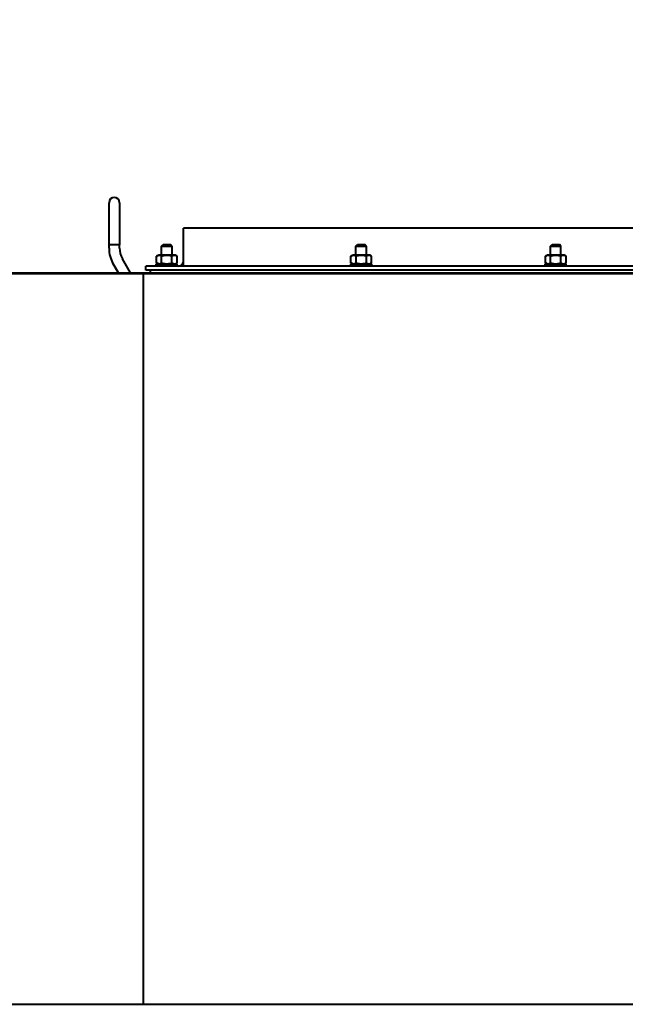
# Model space of a CAD drawing. Header units: millimetres. Extents: x -4428 to 3866, y -3426 to 3855.
# Tile 141 of 191: x 1972 to 2548, y -725 to 211. Entities that reach past the tile are written whole.
import ezdxf

# ---------------------------------------------------------------- set-up
doc = ezdxf.new("R2010")
doc.units = ezdxf.units.MM
doc.linetypes.add('K5LT_BASIC', pattern=[0])
doc.layers.add('Системный слой', color=7, linetype='Continuous')

# ---------------------------------------------------------------- blocks, each defined once
blk = doc.blocks.new('U16')
at = {"layer": 'Системный слой', "color": 150, "linetype": 'K5LT_BASIC', "lineweight": 40, "true_color": 0x0080ff}
for p, q in [((2056.93, -2.67), (2056.93, 37.33)), ((2066.93, 37.33), (2066.93, -2.67)), ((2127.93, 11.35), (2127.93, 13.05)), ((2835.93, 13.05), (2127.93, 13.05)), ((2127.93, -17.95), (2127.93, 11.35)), ((2056.93, -2.67), (2056.93, -2.65)), ((2056.93, -5.95), (2056.93, -2.65)), ((2066.93, -2.67), (2056.93, -2.67)), ((2066.93, -2.65), (2066.93, -2.65)), ((2066.93, -5.95), (2066.93, -2.65)), ((2066.93, -2.67), (2066.93, -2.65)), ((2106.93, -3.85), (2108.43, -2.35)), ((2106.93, -12.55), (2106.93, -3.85)), ((2106.93, -3.85), (2111.93, -3.85)), ((2108.43, -2.35), (2111.93, -2.35)), ((2111.93, -2.35), (2115.43, -2.35)), ((2111.93, -3.85), (2116.93, -3.85)), ((2116.93, -3.85), (2115.43, -2.35)), ((2116.93, -12.55), (2116.93, -3.85)), ((2291.93, -3.85), (2293.43, -2.35)), ((2291.93, -3.85), (2296.93, -3.85)), ((2291.93, -12.55), (2291.93, -3.85)), ((2293.43, -2.35), (2296.93, -2.35)), ((2296.93, -2.35), (2300.43, -2.35)), ((2296.93, -3.85), (2301.93, -3.85)), ((2301.93, -3.85), (2300.43, -2.35)), ((2301.93, -12.55), (2301.93, -3.85)), ((2476.93, -3.85), (2478.43, -2.35)), ((2476.93, -3.85), (2481.93, -3.85)), ((2476.93, -12.55), (2476.93, -3.85)), ((2478.43, -2.35), (2481.93, -2.35)), ((2481.93, -2.35), (2485.43, -2.35)), ((2481.93, -3.85), (2486.93, -3.85)), ((2486.93, -3.85), (2485.43, -2.35)), ((2486.93, -12.55), (2486.93, -3.85)), ((2077.4, -29.45), (2069.61, -15.95)), ((2102.12, -13.56), (2103.86, -12.55)), ((2102.12, -13.56), (2103.86, -12.55)), ((2102.12, -19.95), (2102.12, -13.56)), ((2120.01, -12.55), (2103.86, -12.55)), ((2107.02, -19.95), (2107.02, -13.56)), ((2116.84, -19.95), (2116.84, -13.56)), ((2121.75, -13.56), (2120.01, -12.55)), ((2121.75, -13.56), (2120.01, -12.55)), ((2121.75, -19.95), (2121.75, -13.56)), ((2127.93, -22.95), (2127.93, -17.95)), ((2287.12, -13.56), (2288.86, -12.55)), ((2287.12, -19.95), (2287.12, -13.56)), ((2305.01, -12.55), (2288.86, -12.55)), ((2292.02, -19.95), (2292.02, -13.56)), ((2301.84, -19.95), (2301.84, -13.56)), ((2306.75, -13.56), (2305.01, -12.55)), ((2306.75, -19.95), (2306.75, -13.56)), ((2472.12, -13.56), (2473.86, -12.55)), ((2472.12, -19.95), (2472.12, -13.56)), ((2490.01, -12.55), (2473.86, -12.55)), ((2477.02, -19.95), (2477.02, -13.56)), ((2486.84, -19.95), (2486.84, -13.56)), ((2491.75, -13.56), (2490.01, -12.55)), ((2491.75, -19.95), (2491.75, -13.56)), ((2065.86, -29.45), (2060.95, -20.95)), ((2091.93, -24.65), (2091.93, -22.95)), ((2871.93, -22.95), (2091.93, -22.95)), ((2091.93, -26.95), (2091.93, -24.65)), ((2871.93, -26.95), (2091.93, -26.95)), ((2101.93, -22.95), (2101.93, -20.95)), ((2101.93, -20.95), (2121.93, -20.95)), ((2103.86, -20.95), (2102.12, -19.95)), ((2120.01, -20.95), (2121.75, -19.95)), ((2121.93, -22.95), (2121.93, -20.95)), ((2286.93, -22.95), (2286.93, -20.95)), ((2286.93, -20.95), (2306.93, -20.95)), ((2288.86, -20.95), (2287.12, -19.95)), ((2305.01, -20.95), (2306.75, -19.95)), ((2306.93, -22.95), (2306.93, -20.95)), ((2471.93, -22.95), (2471.93, -20.95)), ((2471.93, -20.95), (2491.93, -20.95)), ((2473.86, -20.95), (2472.12, -19.95)), ((2490.01, -20.95), (2491.75, -19.95)), ((2491.93, -22.95), (2491.93, -20.95)), ((1814.43, -29.45), (3069.43, -29.45)), ((1814.43, -29.95), (2089.43, -29.95)), ((2089.43, -29.95), (2089.43, -724.95)), ((2089.43, -29.95), (2875.43, -29.95)), ((1814.43, -724.95), (2089.43, -724.95)), ((2089.43, -724.95), (2875.43, -724.95))]:
    blk.add_line(p, q, dxfattribs=at)
for centre, radius, start, end in [((2061.93, 37.33), 5, 0, 180), ((2086.93, -5.95), 30, 180, 210), ((2086.93, -5.95), 20, 180, 210), ((2122.93, -17.95), 5, 270, 0), ((2097.43, -28.45), 1.5, 90, 221.81031)]:
    blk.add_arc(centre, radius, start, end, dxfattribs=at)
for points, knots in [([(2107.02, -13.56), (2106.71, -13.38), (2106.3, -13.17), (2105.75, -12.98), (2105.43, -12.9), (2105.1, -12.83), (2104.8, -12.8), (2104.51, -12.8), (2104.19, -12.81), (2103.83, -12.87), (2103.4, -12.97), (2102.83, -13.18), (2102.39, -13.4), (2102.12, -13.56)], [0, 0, 0, 0, 2.750356, 3.588044, 4.637308, 5.492849, 6.359079, 7.188001, 7.964308, 9.085494, 10.187714, 11.611112, 14, 14, 14, 14]), ([(2116.84, -13.56), (2116.61, -13.49), (2116.02, -13.33), (2114.96, -13.09), (2113.89, -12.92), (2113.07, -12.84), (2112.61, -12.81), (2112.31, -12.8), (2112.06, -12.8), (2111.8, -12.8), (2111.46, -12.81), (2111.05, -12.82), (2110.47, -12.87), (2109.63, -12.96), (2108.68, -13.14), (2107.78, -13.35), (2107.27, -13.49), (2107.02, -13.56)], [0, 0, 0, 0, 3.152296, 8.024027, 14.430358, 17.4743, 18.996271, 20.518242, 21.409855, 22.301468, 24.084694, 25.867919, 27.651145, 31.792504, 37.072525, 40.536262, 44, 44, 44, 44]), ([(2121.75, -13.56), (2121.43, -13.38), (2121.02, -13.17), (2120.48, -12.98), (2120.15, -12.9), (2119.83, -12.83), (2119.52, -12.8), (2119.23, -12.8), (2118.91, -12.81), (2118.55, -12.87), (2118.12, -12.97), (2117.55, -13.18), (2117.11, -13.4), (2116.84, -13.56)], [0, 0, 0, 0, 2.750356, 3.588044, 4.637308, 5.492849, 6.359079, 7.188001, 7.964308, 9.085494, 10.187714, 11.611112, 14, 14, 14, 14]), ([(2292.02, -13.56), (2291.71, -13.38), (2291.3, -13.17), (2290.75, -12.98), (2290.43, -12.9), (2290.1, -12.83), (2289.8, -12.8), (2289.51, -12.8), (2289.19, -12.81), (2288.83, -12.87), (2288.4, -12.97), (2287.83, -13.18), (2287.39, -13.4), (2287.12, -13.56)], [0, 0, 0, 0, 2.750356, 3.588044, 4.637308, 5.492849, 6.359079, 7.188001, 7.964308, 9.085494, 10.187714, 11.611112, 14, 14, 14, 14]), ([(2301.84, -13.56), (2301.61, -13.49), (2301.02, -13.33), (2299.96, -13.09), (2298.89, -12.92), (2298.07, -12.84), (2297.61, -12.81), (2297.31, -12.8), (2297.06, -12.8), (2296.8, -12.8), (2296.46, -12.81), (2296.05, -12.82), (2295.47, -12.87), (2294.63, -12.96), (2293.68, -13.14), (2292.78, -13.35), (2292.27, -13.49), (2292.02, -13.56)], [0, 0, 0, 0, 3.152296, 8.024027, 14.430358, 17.4743, 18.996271, 20.518242, 21.409855, 22.301468, 24.084694, 25.867919, 27.651145, 31.792504, 37.072525, 40.536262, 44, 44, 44, 44]), ([(2306.75, -13.56), (2306.43, -13.38), (2306.02, -13.17), (2305.48, -12.98), (2305.15, -12.9), (2304.83, -12.83), (2304.52, -12.8), (2304.23, -12.8), (2303.91, -12.81), (2303.55, -12.87), (2303.12, -12.97), (2302.55, -13.18), (2302.11, -13.4), (2301.84, -13.56)], [0, 0, 0, 0, 2.750356, 3.588044, 4.637308, 5.492849, 6.359079, 7.188001, 7.964308, 9.085494, 10.187714, 11.611112, 14, 14, 14, 14]), ([(2477.02, -13.56), (2476.71, -13.38), (2476.3, -13.17), (2475.75, -12.98), (2475.43, -12.9), (2475.1, -12.83), (2474.8, -12.8), (2474.51, -12.8), (2474.19, -12.81), (2473.83, -12.87), (2473.4, -12.97), (2472.83, -13.18), (2472.39, -13.4), (2472.12, -13.56)], [0, 0, 0, 0, 2.750356, 3.588044, 4.637308, 5.492849, 6.359079, 7.188001, 7.964308, 9.085494, 10.187714, 11.611112, 14, 14, 14, 14]), ([(2486.84, -13.56), (2486.61, -13.49), (2486.02, -13.33), (2484.96, -13.09), (2483.89, -12.92), (2483.07, -12.84), (2482.61, -12.81), (2482.31, -12.8), (2482.06, -12.8), (2481.8, -12.8), (2481.46, -12.81), (2481.05, -12.82), (2480.47, -12.87), (2479.63, -12.96), (2478.68, -13.14), (2477.78, -13.35), (2477.27, -13.49), (2477.02, -13.56)], [0, 0, 0, 0, 3.152296, 8.024027, 14.430358, 17.4743, 18.996271, 20.518242, 21.409855, 22.301468, 24.084694, 25.867919, 27.651145, 31.792504, 37.072525, 40.536262, 44, 44, 44, 44]), ([(2491.75, -13.56), (2491.43, -13.38), (2491.02, -13.17), (2490.48, -12.98), (2490.15, -12.9), (2489.83, -12.83), (2489.52, -12.8), (2489.23, -12.8), (2488.91, -12.81), (2488.55, -12.87), (2488.12, -12.97), (2487.55, -13.18), (2487.11, -13.4), (2486.84, -13.56)], [0, 0, 0, 0, 2.750356, 3.588044, 4.637308, 5.492849, 6.359079, 7.188001, 7.964308, 9.085494, 10.187714, 11.611112, 14, 14, 14, 14]), ([(2102.12, -19.95), (2102.43, -20.13), (2102.84, -20.34), (2103.38, -20.53), (2103.71, -20.61), (2104.03, -20.67), (2104.34, -20.71), (2104.63, -20.71), (2104.95, -20.69), (2105.31, -20.64), (2105.74, -20.54), (2106.31, -20.33), (2106.75, -20.11), (2107.02, -19.95)], [0, 0, 0, 0, 2.750356, 3.588044, 4.637308, 5.492849, 6.359079, 7.188001, 7.964308, 9.085494, 10.187714, 11.611112, 14, 14, 14, 14]), ([(2107.02, -19.95), (2107.25, -20.02), (2107.84, -20.18), (2108.9, -20.42), (2109.97, -20.59), (2110.79, -20.67), (2111.25, -20.69), (2111.55, -20.71), (2111.8, -20.71), (2112.07, -20.71), (2112.4, -20.7), (2112.81, -20.69), (2113.39, -20.64), (2114.23, -20.54), (2115.18, -20.37), (2116.08, -20.16), (2116.59, -20.02), (2116.84, -19.95)], [0, 0, 0, 0, 3.152296, 8.024027, 14.430358, 17.4743, 18.996271, 20.518242, 21.409855, 22.301468, 24.084694, 25.867919, 27.651145, 31.792504, 37.072525, 40.536262, 44, 44, 44, 44]), ([(2116.84, -19.95), (2117.15, -20.13), (2117.57, -20.34), (2118.11, -20.53), (2118.43, -20.61), (2118.76, -20.67), (2119.06, -20.71), (2119.35, -20.71), (2119.68, -20.69), (2120.03, -20.64), (2120.46, -20.54), (2121.03, -20.33), (2121.47, -20.11), (2121.75, -19.95)], [0, 0, 0, 0, 2.750356, 3.588044, 4.637308, 5.492849, 6.359079, 7.188001, 7.964308, 9.085494, 10.187714, 11.611112, 14, 14, 14, 14]), ([(2287.12, -19.95), (2287.43, -20.13), (2287.84, -20.34), (2288.38, -20.53), (2288.71, -20.61), (2289.03, -20.67), (2289.34, -20.71), (2289.63, -20.71), (2289.95, -20.69), (2290.31, -20.64), (2290.74, -20.54), (2291.31, -20.33), (2291.75, -20.11), (2292.02, -19.95)], [0, 0, 0, 0, 2.750356, 3.588044, 4.637308, 5.492849, 6.359079, 7.188001, 7.964308, 9.085494, 10.187714, 11.611112, 14, 14, 14, 14]), ([(2292.02, -19.95), (2292.25, -20.02), (2292.84, -20.18), (2293.9, -20.42), (2294.97, -20.59), (2295.79, -20.67), (2296.25, -20.69), (2296.55, -20.71), (2296.8, -20.71), (2297.07, -20.71), (2297.4, -20.7), (2297.81, -20.69), (2298.39, -20.64), (2299.23, -20.54), (2300.18, -20.37), (2301.08, -20.16), (2301.59, -20.02), (2301.84, -19.95)], [0, 0, 0, 0, 3.152296, 8.024027, 14.430358, 17.4743, 18.996271, 20.518242, 21.409855, 22.301468, 24.084694, 25.867919, 27.651145, 31.792504, 37.072525, 40.536262, 44, 44, 44, 44]), ([(2301.84, -19.95), (2302.15, -20.13), (2302.57, -20.34), (2303.11, -20.53), (2303.43, -20.61), (2303.76, -20.67), (2304.06, -20.71), (2304.35, -20.71), (2304.68, -20.69), (2305.03, -20.64), (2305.46, -20.54), (2306.03, -20.33), (2306.47, -20.11), (2306.75, -19.95)], [0, 0, 0, 0, 2.750356, 3.588044, 4.637308, 5.492849, 6.359079, 7.188001, 7.964308, 9.085494, 10.187714, 11.611112, 14, 14, 14, 14]), ([(2472.12, -19.95), (2472.43, -20.13), (2472.84, -20.34), (2473.38, -20.53), (2473.71, -20.61), (2474.03, -20.67), (2474.34, -20.71), (2474.63, -20.71), (2474.95, -20.69), (2475.31, -20.64), (2475.74, -20.54), (2476.31, -20.33), (2476.75, -20.11), (2477.02, -19.95)], [0, 0, 0, 0, 2.750356, 3.588044, 4.637308, 5.492849, 6.359079, 7.188001, 7.964308, 9.085494, 10.187714, 11.611112, 14, 14, 14, 14]), ([(2477.02, -19.95), (2477.25, -20.02), (2477.84, -20.18), (2478.9, -20.42), (2479.97, -20.59), (2480.79, -20.67), (2481.25, -20.69), (2481.55, -20.71), (2481.8, -20.71), (2482.07, -20.71), (2482.4, -20.7), (2482.81, -20.69), (2483.39, -20.64), (2484.23, -20.54), (2485.18, -20.37), (2486.08, -20.16), (2486.59, -20.02), (2486.84, -19.95)], [0, 0, 0, 0, 3.152296, 8.024027, 14.430358, 17.4743, 18.996271, 20.518242, 21.409855, 22.301468, 24.084694, 25.867919, 27.651145, 31.792504, 37.072525, 40.536262, 44, 44, 44, 44]), ([(2486.84, -19.95), (2487.15, -20.13), (2487.57, -20.34), (2488.11, -20.53), (2488.43, -20.61), (2488.76, -20.67), (2489.06, -20.71), (2489.35, -20.71), (2489.68, -20.69), (2490.03, -20.64), (2490.46, -20.54), (2491.03, -20.33), (2491.47, -20.11), (2491.75, -19.95)], [0, 0, 0, 0, 2.750356, 3.588044, 4.637308, 5.492849, 6.359079, 7.188001, 7.964308, 9.085494, 10.187714, 11.611112, 14, 14, 14, 14])]:
    blk.add_open_spline(points, degree=3, knots=knots, dxfattribs=at)

msp = doc.modelspace()

# ---------------------------------------------------------------- block references
at = {"layer": 'Системный слой'}
msp.add_blockref('U16', (0, 0), dxfattribs=at)

doc.saveas('drawing.dxf')
